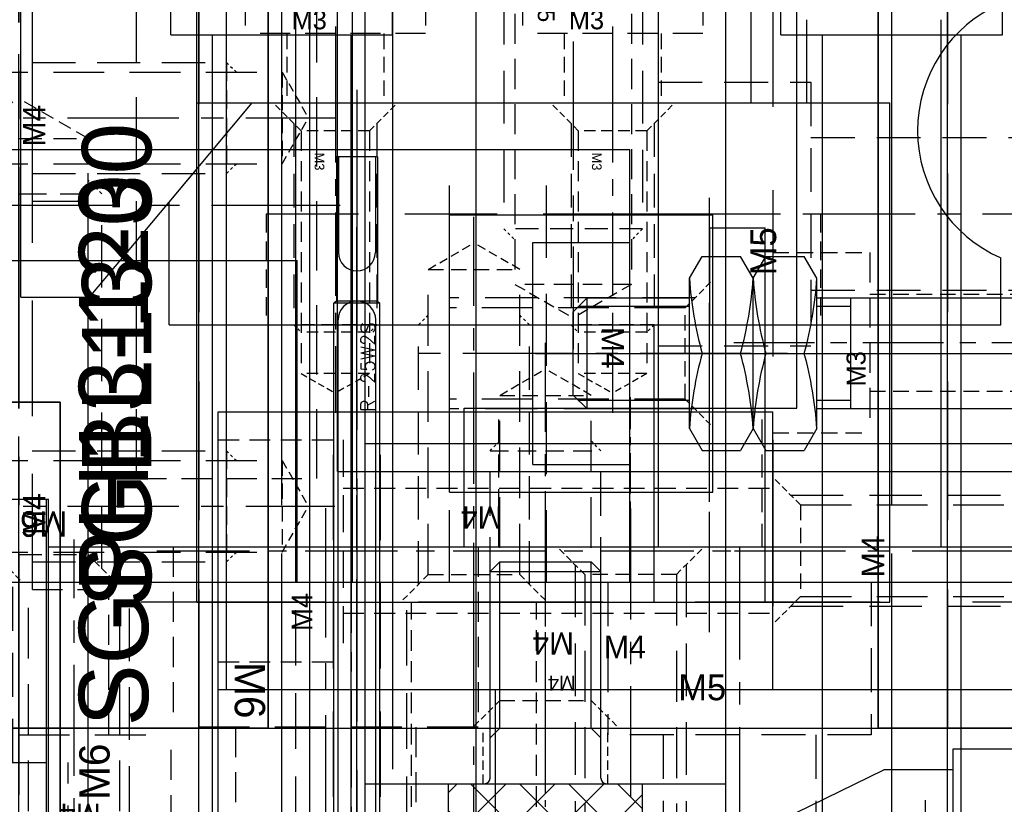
# Model space of a CAD drawing. Header units: millimetres. Extents: x -1657 to 8845, y -11980 to 3013.
# Tile 91 of 256: x 1595 to 1630, y -929 to -900. Entities that reach past the tile are written whole.
import ezdxf

# ---------------------------------------------------------------- set-up
doc = ezdxf.new("R2010")
doc.units = ezdxf.units.MM
doc.linetypes.add('CENTER', pattern=[2, 1.25, -0.25, 0.25, -0.25])
doc.linetypes.add('DASHED', pattern=[0.75, 0.5, -0.25])
doc.layers.add('FMT', color=7, linetype='Continuous', lineweight=35)
for name, color, linetype in [('STD', 7, 'Continuous'), ('压着气缸', 252, 'Continuous'), ('图层100', 243, 'Continuous'), ('图层111', 232, 'Continuous'), ('图层112', 172, 'Continuous'), ('图层113', 11, 'Continuous'), ('图层114', 30, 'Continuous'), ('图层116', 116, 'Continuous'), ('图层137', 101, 'Continuous'), ('图层156', 55, 'Continuous'), ('图层16', 81, 'Continuous'), ('图层161', 135, 'Continuous'), ('图层162', 17, 'Continuous'), ('图层166', 212, 'Continuous'), ('图层177', 185, 'Continuous'), ('图层19', 51, 'Continuous'), ('图层26', 193, 'Continuous'), ('图层27', 216, 'Continuous'), ('图层28', 121, 'Continuous'), ('图层29', 13, 'Continuous'), ('图层32', 127, 'Continuous'), ('图层60', 143, 'Continuous'), ('图层68', 242, 'Continuous'), ('图层71', 162, 'Continuous'), ('图层75', 210, 'Continuous'), ('图层78', 120, 'Continuous'), ('图层79', 241, 'Continuous'), ('图层80', 21, 'Continuous'), ('图层81', 210, 'Continuous'), ('探针', 90, 'Continuous'), ('探针套', 2, 'Continuous'), ('推料气缸', 251, 'Continuous'), ('旋转气缸', 252, 'Continuous'), ('端子流道', 183, 'Continuous')]:
    doc.layers.add(name, color=color, linetype=linetype)
doc.styles.add('AE', font='SIMPLEX', dxfattribs={"oblique": 30, "height": 3, "bigfont": 'AE'})
doc.styles.add('标注', font='romant.shx')

# ---------------------------------------------------------------- blocks, each defined once
blk = doc.blocks.new('10D5C')
at = {"layer": '图层16', "color": 4, "linetype": 'DASHED', "ltscale": 3.166667}
for p, q in [((-5.5, 7.5), (0, 7.5)), ((0, 7.5), (0, -2)), ((0, 5.5), (12.5, 5.5)), ((0, 0), (12.5, 0)), ((-5.5, -2), (0, -2))]:
    blk.add_line(p, q, dxfattribs=at)
at = {"layer": '图层16', "color": 1, "linetype": 'CENTER', "ltscale": 3.238837}
blk.add_line((-6.762, 2.75), (14.107, 2.75), dxfattribs=at)
at = {"layer": '图层16', "ltscale": 3}
blk.add_text('M5', height=0.93, rotation=90, dxfattribs=at).set_placement((-1.25, 0.539))
blk = doc.blocks.new('11386')
at = {"layer": '图层29', "color": 1, "linetype": 'CENTER', "ltscale": 2.329099}
blk.add_line((-3.25, 4.911), (-3.25, -4.116), dxfattribs=at)
at = {"layer": '图层29', "color": 4, "linetype": 'DASHED', "ltscale": 1.166667}
for p, q in [((-6.5, 3.5), (-6.5, 0)), ((0, 3.5), (0, 0))]:
    blk.add_line(p, q, dxfattribs=at)
at = {"layer": '图层29', "color": 4, "linetype": 'DASHED', "ltscale": 2.166667}
blk.add_line((0, 0), (-6.5, 0), dxfattribs=at)
at = {"layer": '图层29', "color": 4, "linetype": 'DASHED', "ltscale": 1.125}
for p, q in [((-5, 0), (-5, -2.5)), ((-1.5, 0), (-1.5, -2.5))]:
    blk.add_line(p, q, dxfattribs=at)
at = {"layer": '图层29', "linetype": 'DASHED', "ltscale": 3}
blk.add_text('M3', height=0.6863, dxfattribs=at).set_placement((-4.832, 0.154))
blk = doc.blocks.new('1138E')
at = {"layer": '图层29', "color": 1, "linetype": 'CENTER', "ltscale": 2.329099}
blk.add_line((-3.25, 4.911), (-3.25, -4.116), dxfattribs=at)
at = {"layer": '图层29', "color": 4, "linetype": 'DASHED', "ltscale": 1.166667}
for p, q in [((-6.5, 3.5), (-6.5, 0)), ((0, 3.5), (0, 0))]:
    blk.add_line(p, q, dxfattribs=at)
at = {"layer": '图层29', "color": 4, "linetype": 'DASHED', "ltscale": 2.166667}
blk.add_line((0, 0), (-6.5, 0), dxfattribs=at)
at = {"layer": '图层29', "color": 4, "linetype": 'DASHED', "ltscale": 1.125}
for p, q in [((-5, 0), (-5, -2.5)), ((-1.5, 0), (-1.5, -2.5))]:
    blk.add_line(p, q, dxfattribs=at)
at = {"layer": '图层29', "linetype": 'DASHED', "ltscale": 3}
blk.add_text('M3', height=0.6863, dxfattribs=at).set_placement((-4.832, 0.154))
blk = doc.blocks.new('3F')
at = {"color": 4, "linetype": 'DASHED', "ltscale": 0.471405}
for p, q in [((1, 1.237), (0, 2.237)), ((1, -1.237), (0, -2.237))]:
    blk.add_line(p, q, dxfattribs=at)
at = {"color": 4, "linetype": 'DASHED', "ltscale": 2.420833}
for p, q in [((0.738, 1.5), (8, 1.5)), ((0.738, -1.5), (8, -1.5))]:
    blk.add_line(p, q, dxfattribs=at)
at = {"color": 4, "linetype": 'DASHED', "ltscale": 0.123744}
for p, q in [((8, 1.5), (8.262, 1.237)), ((8, -1.5), (8.262, -1.237))]:
    blk.add_line(p, q, dxfattribs=at)
at = {"color": 4, "linetype": 'DASHED'}
blk.add_line((8, 1.5), (8, -1.5), dxfattribs=at)
at = {"color": 4, "linetype": 'DASHED', "ltscale": 1.458333}
for p, q in [((1, 1.237), (9.75, 1.237)), ((1, -1.237), (9.75, -1.237))]:
    blk.add_line(p, q, dxfattribs=at)
at = {"color": 4, "linetype": 'DASHED', "ltscale": 0.825}
for p, q in [((1, 1.237), (1, -1.237)), ((8.262, 1.237), (8.262, -1.237)), ((9.75, 1.237), (9.75, -1.237))]:
    blk.add_line(p, q, dxfattribs=at)
at = {"color": 4, "linetype": 'DASHED', "ltscale": 0.476314}
for p in [(9.75, 1.237), (9.75, -1.237)]:
    blk.add_line(p, (10.464, 0), dxfattribs=at)
at = {"color": 1, "linetype": 'CENTER', "ltscale": 2.408031}
blk.add_line((-0.867, 0), (11.173, 0), dxfattribs=at)
at = {"linetype": 'DASHED'}
blk.add_text('M3', height=0.3465, dxfattribs=at).set_placement((1.789, -0.745))
blk = doc.blocks.new('4F')
at = {"color": 4, "linetype": 'DASHED', "ltscale": 0.471405}
for p, q in [((1, 1.65), (0, 2.65)), ((1, -1.65), (0, -2.65))]:
    blk.add_line(p, q, dxfattribs=at)
at = {"color": 4, "linetype": 'DASHED', "ltscale": 3.116667}
for p, q in [((0.65, 2), (10, 2)), ((0.65, -2), (10, -2))]:
    blk.add_line(p, q, dxfattribs=at)
at = {"color": 4, "linetype": 'DASHED', "ltscale": 0.164992}
for p, q in [((10, 2), (10.35, 1.65)), ((10, -2), (10.35, -1.65))]:
    blk.add_line(p, q, dxfattribs=at)
at = {"color": 4, "linetype": 'DASHED', "ltscale": 1.333333}
blk.add_line((10, 2), (10, -2), dxfattribs=at)
at = {"color": 4, "linetype": 'DASHED', "ltscale": 1.1}
for p, q in [((1, 1.65), (1, -1.65)), ((12, 1.65), (12, -1.65))]:
    blk.add_line(p, q, dxfattribs=at)
at = {"color": 4, "linetype": 'DASHED', "ltscale": 3.666667}
for p, q in [((1, 1.65), (12, 1.65)), ((1, -1.65), (12, -1.65))]:
    blk.add_line(p, q, dxfattribs=at)
at = {"color": 4, "linetype": 'DASHED', "ltscale": 0.635085}
for p in [(12, 1.65), (12, -1.65)]:
    blk.add_line(p, (12.953, 0), dxfattribs=at)
at = {"color": 1, "linetype": 'CENTER', "ltscale": 3.210708}
blk.add_line((-2.156, 0), (13.898, 0), dxfattribs=at)
blk.add_text('M4', height=0.8081, rotation=90).set_placement((3.463, -1.03))
blk = doc.blocks.new('11486')
at = {"layer": '图层19', "color": 1, "linetype": 'CENTER', "ltscale": 2.671598}
blk.add_line((4, -6.715), (4, 10.643), dxfattribs=at)
at = {"layer": '图层19', "color": 4, "linetype": 'DASHED', "ltscale": 1.5}
for p, q in [((1.75, 0), (1.75, 8.5)), ((6.25, 0), (6.25, 8.5)), ((0, -4.5), (0, 0)), ((8, -4.5), (8, 0))]:
    blk.add_line(p, q, dxfattribs=at)
at = {"layer": '图层19', "color": 4, "linetype": 'DASHED', "ltscale": 2.666667}
blk.add_line((0, 0), (8, 0), dxfattribs=at)
at = {"layer": '图层19'}
blk.add_text('M4', height=0.743, rotation=180, dxfattribs=at).set_placement((6.897, -1.108))
blk = doc.blocks.new('15745')
at = {"layer": '图层19', "color": 1, "linetype": 'CENTER', "ltscale": 3.728372}
blk.add_line((3.25, 7.894), (3.25, -10.61), dxfattribs=at)
at = {"layer": '图层19', "color": 4, "linetype": 'DASHED', "ltscale": 2.166667}
for p, q in [((-2.25, 6.5), (-2.25, 0)), ((8.75, 6.5), (8.75, 0)), ((0, 0), (0, -8.5)), ((6.5, 0), (6.5, -8.5))]:
    blk.add_line(p, q, dxfattribs=at)
at = {"layer": '图层19', "color": 4, "linetype": 'DASHED', "ltscale": 3.666667}
blk.add_line((8.75, 0), (-2.25, 0), dxfattribs=at)
at = {"layer": '图层19', "ltscale": 4}
blk.add_text('M6', height=1.0943, rotation=270, dxfattribs=at).set_placement((-0.029, 2.345))
blk = doc.blocks.new('6F')
at = {"color": 4, "linetype": 'DASHED', "ltscale": 0.471405}
for p, q in [((1, 2.5), (0, 3.5)), ((1, -2.5), (0, -3.5))]:
    blk.add_line(p, q, dxfattribs=at)
at = {"color": 4, "linetype": 'DASHED', "ltscale": 4.5}
for p, q in [((0.5, 3), (14, 3)), ((0.5, -3), (14, -3))]:
    blk.add_line(p, q, dxfattribs=at)
at = {"color": 4, "linetype": 'DASHED', "ltscale": 0.235702}
for p, q in [((14, 3), (14.5, 2.5)), ((14, -3), (14.5, -2.5))]:
    blk.add_line(p, q, dxfattribs=at)
at = {"color": 4, "linetype": 'DASHED', "ltscale": 2}
blk.add_line((14, 3), (14, -3), dxfattribs=at)
at = {"color": 4, "linetype": 'DASHED', "ltscale": 1.666667}
for p, q in [((1, 2.5), (1, -2.5)), ((16, 2.5), (16, -2.5))]:
    blk.add_line(p, q, dxfattribs=at)
at = {"color": 4, "linetype": 'DASHED', "ltscale": 5}
for p, q in [((1, 2.5), (16, 2.5)), ((1, -2.5), (16, -2.5))]:
    blk.add_line(p, q, dxfattribs=at)
at = {"color": 4, "linetype": 'DASHED', "ltscale": 0.96225}
for p in [(16, 2.5), (16, -2.5)]:
    blk.add_line(p, (17.443, 0), dxfattribs=at)
at = {"color": 1, "linetype": 'CENTER', "ltscale": 4.23765}
blk.add_line((-2.156, 0), (19.033, 0), dxfattribs=at)
blk.add_text('M6', height=0.9239, rotation=90).set_placement((2.565, -1.765))
blk = doc.blocks.new('15D16')
at = {"layer": '图层71', "color": 1, "linetype": 'CENTER', "ltscale": 3.728372}
blk.add_line((-3.25, -7.894), (-3.25, 7.61), dxfattribs=at)
at = {"layer": '图层71', "color": 4, "linetype": 'DASHED', "ltscale": 2.166667}
for p, q in [((-6.5, 0), (-6.5, 5.5)), ((0, 0), (0, 5.5)), ((-8.75, -6.5), (-8.75, 0)), ((2.25, -6.5), (2.25, 0))]:
    blk.add_line(p, q, dxfattribs=at)
at = {"layer": '图层71', "color": 4, "linetype": 'DASHED', "ltscale": 3.666667}
blk.add_line((-8.75, 0), (2.25, 0), dxfattribs=at)
at = {"layer": '图层71', "ltscale": 4}
blk.add_text('M6', height=1.0943, rotation=90, dxfattribs=at).set_placement((0.029, -2.345))
blk = doc.blocks.new('5F')
at = {"color": 4, "linetype": 'DASHED', "ltscale": 0.471405}
for p, q in [((1, 2.1), (0, 3.1)), ((1, -2.1), (0, -3.1))]:
    blk.add_line(p, q, dxfattribs=at)
at = {"color": 4, "linetype": 'DASHED', "ltscale": 3.8}
for p, q in [((0.6, 2.5), (12, 2.5)), ((0.6, -2.5), (12, -2.5))]:
    blk.add_line(p, q, dxfattribs=at)
at = {"color": 4, "linetype": 'DASHED', "ltscale": 0.188562}
for p, q in [((12, 2.5), (12.4, 2.1)), ((12, -2.5), (12.4, -2.1))]:
    blk.add_line(p, q, dxfattribs=at)
at = {"color": 4, "linetype": 'DASHED', "ltscale": 1.666667}
blk.add_line((12, 2.5), (12, -2.5), dxfattribs=at)
at = {"color": 4, "linetype": 'DASHED', "ltscale": 1.4}
for p, q in [((1, 2.1), (1, -2.1)), ((14, 2.1), (14, -2.1))]:
    blk.add_line(p, q, dxfattribs=at)
at = {"color": 4, "linetype": 'DASHED', "ltscale": 2.166667}
for p, q in [((1, 2.1), (14, 2.1)), ((1, -2.1), (14, -2.1))]:
    blk.add_line(p, q, dxfattribs=at)
at = {"color": 4, "linetype": 'DASHED', "ltscale": 0.80829}
for p in [(14, 2.1), (14, -2.1)]:
    blk.add_line(p, (15.212, 0), dxfattribs=at)
at = {"color": 1, "linetype": 'CENTER', "ltscale": 3.699214}
blk.add_line((-2.156, 0), (16.34, 0), dxfattribs=at)
blk.add_text('M5', height=0.6063).set_placement((3.422, -1.275))
blk = doc.blocks.new('16CEA')
at = {"layer": '图层71', "color": 1, "linetype": 'CENTER', "ltscale": 3.238837}
blk.add_line((-2.75, -6.762), (-2.75, 8.107), dxfattribs=at)
at = {"layer": '图层71', "color": 4, "linetype": 'DASHED', "ltscale": 3.166667}
for p, q in [((-5.5, 0), (-5.5, 6.5)), ((0, 0), (0, 6.5)), ((-7.5, -5.5), (-7.5, 0)), ((-7.5, 0), (2, 0)), ((2, -5.5), (2, 0))]:
    blk.add_line(p, q, dxfattribs=at)
at = {"layer": '图层71', "ltscale": 3}
blk.add_text('M5', height=0.93, rotation=180, dxfattribs=at).set_placement((-0.539, -1.25))
blk = doc.blocks.new('18D70')
at = {"layer": '压着气缸'}
for p, q in [((-65.808, 10.959), (-65.351, 11.75)), ((-65.351, 11.75), (-63.965, 11.75)), ((-63.508, 10.959), (-63.965, 11.75)), ((-63.508, 10.959), (-63.051, 11.75)), ((-63.051, 11.75), (-61.665, 11.75)), ((-61.208, 10.959), (-61.665, 11.75)), ((-65.808, 5.541), (-65.808, 10.959)), ((-63.508, 5.541), (-63.508, 10.959)), ((-61.208, 5.541), (-61.208, 10.959)), ((-70, 9.75), (-69.5, 10.25)), ((-69.8, 9.95), (-65.808, 9.95)), ((-69.5, 10.25), (-65.808, 10.25)), ((-69.5, 6.25), (-69.5, 10.25)), ((-61.208, 10.25), (-46, 10.25)), ((-61.208, 9.95), (-60, 9.95)), ((-60, 10.25), (-60, 6.25)), ((-70, 6.75), (-70, 9.75)), ((-65.351, 8.25), (-64.565, 8.25)), ((-62.265, 8.25), (-63.051, 8.25)), ((-70, 6.75), (-69.5, 6.25)), ((-65.808, 6.55), (-69.8, 6.55)), ((-60, 6.55), (-61.208, 6.55)), ((-65.808, 6.25), (-69.5, 6.25)), ((-46, 6.25), (-61.208, 6.25)), ((-65.808, 5.541), (-65.351, 4.75)), ((-63.508, 5.541), (-63.965, 4.75)), ((-63.508, 5.541), (-63.051, 4.75)), ((-61.208, 5.541), (-61.665, 4.75)), ((-65.351, 4.75), (-63.965, 4.75)), ((-63.051, 4.75), (-61.665, 4.75))]:
    blk.add_line(p, q, dxfattribs=at)
at = {"layer": '压着气缸', "ltscale": 6}
blk.add_line((-71.36, 8.25), (1.344, 8.25), dxfattribs=at)
at = {"layer": '压着气缸'}
for centre, start, end in [((-51.94, 11.905), 183.9056, 195.2462), ((-77.376, 11.905), 344.7538, 356.0944), ((-49.64, 11.905), 183.9056, 195.2462), ((-75.076, 11.905), 344.7538, 356.0944), ((-51.94, 4.595), 164.7538, 176.0944), ((-77.376, 4.595), 3.9056, 15.2462), ((-49.64, 4.595), 164.7538, 176.0944), ((-75.076, 4.595), 3.9056, 15.2462)]:
    blk.add_arc(centre, 13.9, start, end, dxfattribs=at)
blk = doc.blocks.new('18E61')
at = {"layer": '图层79', "color": 4, "linetype": 'DASHED', "ltscale": 0.471405}
for p, q in [((0, 3.3), (1, 4.3)), ((0, 0), (1, -1))]:
    blk.add_line(p, q, dxfattribs=at)
at = {"layer": '图层79', "color": 4, "linetype": 'DASHED', "ltscale": 3.783333}
for p, q in [((0.35, 3.65), (-8.5, 3.65)), ((0.35, -0.35), (-8.5, -0.35))]:
    blk.add_line(p, q, dxfattribs=at)
at = {"layer": '图层79', "color": 4, "linetype": 'DASHED', "ltscale": 3.666667}
for p, q in [((0, 3.3), (-8.5, 3.3)), ((0, 0), (-8.5, 0))]:
    blk.add_line(p, q, dxfattribs=at)
at = {"layer": '图层79', "color": 4, "linetype": 'DASHED', "ltscale": 1.1}
blk.add_line((0, 0), (0, 3.3), dxfattribs=at)
at = {"layer": '图层79', "color": 1, "linetype": 'CENTER', "ltscale": 3.2}
blk.add_line((2.376, 1.65), (-10.049, 1.65), dxfattribs=at)
at = {"layer": '图层79'}
blk.add_text('M4', height=0.8143, rotation=270, dxfattribs=at).set_placement((-3.017, 2.614))
blk = doc.blocks.new('19019')
at = {"layer": '图层71', "color": 1, "linetype": 'CENTER', "ltscale": 3.238837}
blk.add_line((2.75, 6.762), (2.75, -6.107), dxfattribs=at)
at = {"layer": '图层71', "color": 4, "linetype": 'DASHED', "ltscale": 3.166667}
for p, q in [((-2, 5.5), (-2, 0)), ((7.5, 5.5), (7.5, 0)), ((7.5, 0), (-2, 0)), ((0, 0), (0, -4.5)), ((5.5, 0), (5.5, -4.5))]:
    blk.add_line(p, q, dxfattribs=at)
at = {"layer": '图层71', "ltscale": 3}
blk.add_text('M5', height=0.93, dxfattribs=at).set_placement((0.539, 1.25))
blk = doc.blocks.new('1B276')
at = {"layer": '旋转气缸', "ltscale": 1.375}
for q in [(36.7, 29.5), (-44.3, -26.5)]:
    blk.add_line((36.7, -26.5), q, dxfattribs=at)
blk = doc.blocks.new('B7B9')
at = {"layer": 'STD', "ltscale": 4.5}
for p, q in [((1.5, 0), (1.5, 113.5)), ((14.5, 0), (14.5, 113.5))]:
    blk.add_line(p, q, dxfattribs=at)
at = {"layer": 'STD', "ltscale": 4, "insert": (10.169, 40.069), "char_height": 2.5, "width": 63.39376, "attachment_point": 1, "rotation": 90}
blk.add_mtext('SGPH13-120', dxfattribs=at)
blk = doc.blocks.new('B75D')
at = {"layer": 'FMT', "color": 1, "linetype": 'CENTER', "ltscale": 6.96}
blk.add_line((-6.5, -2.4), (-6.5, 32.4), dxfattribs=at)
at = {"layer": 'FMT', "ltscale": 4.5}
for p, q in [((-15.5, 30), (2.5, 30)), ((-15.5, 0), (-15.5, 30)), ((2.5, 0), (2.5, 30)), ((-15.5, 0), (2.5, 0))]:
    blk.add_line(p, q, dxfattribs=at)
at = {"layer": 'FMT', "color": 4, "linetype": 'DASHED', "ltscale": 10}
for p, q in [((-13, 0), (-13, 30)), ((0, 0), (0, 30))]:
    blk.add_line(p, q, dxfattribs=at)
at = {"layer": 'FMT', "ltscale": 4.5, "insert": (-4.217, 4.351), "char_height": 2.5, "width": 25.13333, "attachment_point": 1, "rotation": 90}
blk.add_mtext('SGBL13-30', dxfattribs=at)
blk = doc.blocks.new('4K1')
for p, q in [((-3.7, 3.5), (-4, 3.327)), ((-4, 3.327), (-4, -3.327)), ((-3.7, 3.5), (-3.7, -3.5)), ((-3.7, 3.5), (0, 3.5)), ((0, 3.5), (0, -3.5)), ((0.2, 2), (7.65, 2)), ((7.65, 2), (8, 1.65)), ((7.65, 2), (7.65, -2)), ((8, 1.65), (8, -1.65)), ((8, -1.65), (7.65, -2)), ((0.2, -2), (7.65, -2)), ((-3.7, -3.5), (-4, -3.327)), ((-3.7, -3.5), (0, -3.5))]:
    blk.add_line(p, q)
at = {"color": 0}
for p, q in [((-3.7, 0.771), (-0.971, 3.5)), ((-3.7, 2.539), (-2.739, 3.5)), ((0, -0.347), (-3.7, 3.353)), ((0, 1.421), (-2.079, 3.5)), ((0, 3.189), (-0.311, 3.5)), ((-3.7, -0.997), (0, 2.703)), ((0, -2.115), (-3.7, 1.585)), ((-3.7, -2.764), (0, 0.936)), ((-0.382, -3.5), (-3.7, -0.182)), ((-2.668, -3.5), (0, -0.832)), ((-2.15, -3.5), (-3.7, -1.95)), ((-0.9, -3.5), (0, -2.6))]:
    blk.add_line(p, q, dxfattribs=at)
at = {"color": 2, "linetype": 'Continuous'}
for p, q in [((2, 1.65), (1.65, 2)), ((2, 1.65), (2, -1.65)), ((2, 1.65), (8, 1.65)), ((2, -1.65), (1.65, -2)), ((2, -1.65), (8, -1.65))]:
    blk.add_line(p, q, dxfattribs=at)
at = {"color": 1, "linetype": 'CENTER'}
blk.add_line((-6.337, 0), (10.549, 0), dxfattribs=at)
for centre, start, end in [((0.2, 2.2), 180, 270), ((0.2, -2.2), 90, 180)]:
    blk.add_arc(centre, 0.2, start, end)
blk.add_text('M4', height=0.5374, rotation=90).set_placement((3.898, -1.086))
blk = doc.blocks.new('1EEA7')
at = {"layer": '图层116', "color": 1, "linetype": 'CENTER', "ltscale": 14.152}
blk.add_line((1.25, -8.314), (1.25, 66.446), dxfattribs=at)
at = {"layer": '图层116', "ltscale": 2}
for p, q in [((-2.75, 56.566), (-2.75, 61.566)), ((5.25, 56.566), (5.25, 61.566)), ((-2.75, 56.566), (5.25, 56.566)), ((-1.25, 27.731), (-1.25, 56.566)), ((3.75, 27.731), (3.75, 56.566))]:
    blk.add_line(p, q, dxfattribs=at)
blk = doc.blocks.new('21715')
at = {"layer": '推料气缸'}
for p, q in [((8.787, 0.825), (8.787, -25.825)), ((-1.658, -0.833), (-1.255, 0)), ((-1.255, 0), (-0.286, 0)), ((0, 0), (17.575, 0)), ((18.83, 0), (17.86, 0)), ((19.232, -0.833), (18.83, 0)), ((-12.213, -22.5), (-1.801, -1.131)), ((19.376, -1.131), (29.787, -22.5)), ((-0.329, -11), (17.714, -11)), ((-12.213, -25), (-12.213, -22.5)), ((29.787, -25), (29.787, -22.5)), ((-12.213, -25), (29.787, -25))]:
    blk.add_line(p, q, dxfattribs=at)
at = {"layer": '推料气缸', "color": 1, "linetype": 'CENTER', "ltscale": 1.218934}
blk.add_line((25.287, -26.351), (25.287, -20.256), dxfattribs=at)
at = {"layer": '推料气缸', "color": 1, "linetype": 'CENTER', "ltscale": 1.087562}
blk.add_line((-7.713, -26.412), (-7.713, -20.974), dxfattribs=at)
at = {"layer": '推料气缸', "color": 4, "linetype": 'DASHED', "ltscale": 14}
blk.add_line((-12.213, -22.5), (29.787, -22.5), dxfattribs=at)
at = {"layer": '推料气缸', "color": 4, "linetype": 'DASHED', "ltscale": 0.833333}
for p, q in [((-10.463, -25), (-10.463, -22.5)), ((-4.963, -22.5), (-4.963, -25)), ((22.537, -22.5), (22.537, -25)), ((28.037, -25), (28.037, -22.5))]:
    blk.add_line(p, q, dxfattribs=at)
at = {"layer": '推料气缸'}
blk.add_circle((8.787, -11), 5.15, dxfattribs=at)
for centre, start, end in [((0, -2), 90, 154.2337), ((17.575, -2), 25.7663, 90)]:
    blk.add_arc(centre, 2, start, end, dxfattribs=at)
at = {"layer": '推料气缸', "insert": (-4.631, -18.266), "char_height": 2, "width": 29.3, "attachment_point": 1, "style": '标注'}
blk.add_mtext('PB12X75-S-U-LB', dxfattribs=at)
blk = doc.blocks.new('2325B')
at = {"layer": '图层156', "color": 1, "linetype": 'CENTER', "ltscale": 2.329099}
blk.add_line((-3.25, 4.911), (-3.25, -8.116), dxfattribs=at)
at = {"layer": '图层156', "color": 4, "linetype": 'DASHED', "ltscale": 1.166667}
for p, q in [((-6.5, 3.5), (-6.5, 0)), ((0, 3.5), (0, 0))]:
    blk.add_line(p, q, dxfattribs=at)
at = {"layer": '图层156', "color": 4, "linetype": 'DASHED', "ltscale": 2.166667}
blk.add_line((0, 0), (-6.5, 0), dxfattribs=at)
at = {"layer": '图层156', "color": 4, "linetype": 'DASHED', "ltscale": 1.125}
for p, q in [((-5, 0), (-5, -6.5)), ((-1.5, 0), (-1.5, -6.5))]:
    blk.add_line(p, q, dxfattribs=at)
at = {"layer": '图层156', "linetype": 'DASHED', "ltscale": 3}
blk.add_text('M3', height=0.6863, dxfattribs=at).set_placement((-4.832, 0.154))
blk = doc.blocks.new('23AC4')
at = {"layer": '图层162', "color": 4, "linetype": 'DASHED', "ltscale": 1.166667}
for p, q in [((-3.5, 0), (0, 0)), ((-3.5, -6.5), (0, -6.5))]:
    blk.add_line(p, q, dxfattribs=at)
at = {"layer": '图层162', "color": 4, "linetype": 'DASHED', "ltscale": 2.166667}
blk.add_line((0, 0), (0, -6.5), dxfattribs=at)
at = {"layer": '图层162', "color": 4, "linetype": 'DASHED', "ltscale": 1.125}
for p, q in [((0, -1.5), (11.5, -1.5)), ((0, -5), (11.5, -5))]:
    blk.add_line(p, q, dxfattribs=at)
at = {"layer": '图层162', "color": 1, "linetype": 'CENTER', "ltscale": 2.329099}
blk.add_line((-4.911, -3.25), (13.116, -3.25), dxfattribs=at)
at = {"layer": '图层162', "linetype": 'DASHED', "ltscale": 3}
blk.add_text('M3', height=0.6863, rotation=90, dxfattribs=at).set_placement((-0.154, -4.832))
blk = doc.blocks.new('23EFE')
at = {"layer": '图层166', "color": 4, "linetype": 'DASHED', "ltscale": 1.5}
for p, q in [((2.215, 4), (6.715, 4)), ((6.715, 2.25), (22.215, 2.25)), ((6.715, -2.25), (22.215, -2.25)), ((2.215, -4), (6.715, -4))]:
    blk.add_line(p, q, dxfattribs=at)
at = {"layer": '图层166', "color": 4, "linetype": 'DASHED', "ltscale": 2.666667}
blk.add_line((6.715, 4), (6.715, -4), dxfattribs=at)
at = {"layer": '图层166', "color": 1, "linetype": 'CENTER', "ltscale": 2.671598}
blk.add_line((0, 0), (24.358, 0), dxfattribs=at)
at = {"layer": '图层166'}
blk.add_text('M4', height=0.743, rotation=90, dxfattribs=at).set_placement((5.607, -2.897))
blk = doc.blocks.new('23EAB')
at = {"layer": '探针套'}
for p, q in [((-32.616, 0.83), (-30.356, 0.83)), ((-32.616, 0.83), (-32.616, -0.83)), ((-30.356, -0.83), (-30.356, 0.83)), ((-30.116, 0.83), (-27.834, 0.83)), ((-30.116, -0.83), (-30.116, 0.83)), ((-27.834, -0.83), (-27.834, 0.83)), ((-27.616, -0.83), (-27.616, 0.83)), ((-27.616, 0.83), (-7.698, 0.83)), ((-7.698, -0.83), (-7.698, 0.83)), ((-7.616, 0.74), (-7.698, 0.83)), ((-2.416, 0.74), (-7.616, 0.74)), ((-7.616, -0.74), (-7.616, 0.74)), ((-2.416, -0.74), (-2.416, 0.74)), ((-2.416, 0.665), (-5.866, 0.665)), ((-2.416, -0.665), (-5.866, -0.665)), ((-32.616, -0.83), (-30.356, -0.83)), ((-30.116, -0.83), (-27.834, -0.83)), ((-27.616, -0.83), (-7.698, -0.83)), ((-7.616, -0.74), (-7.698, -0.83)), ((-2.416, -0.74), (-7.616, -0.74))]:
    blk.add_line(p, q, dxfattribs=at)
at = {"layer": '探针套', "color": 1, "linetype": 'CENTER', "ltscale": 7.0064}
blk.add_line((0, 0), (-35.032, 0), dxfattribs=at)
at = {"layer": '探针套'}
for centre, radius, start, end in [((-30.236, 0.83), 0.12, 0, 180), ((-27.725, 0.78), 0.12, 24.6243, 155.3757), ((-5.866, 0), 0.665, 90, 270), ((-30.236, -0.83), 0.12, 180, 0), ((-27.725, -0.78), 0.12, 204.6243, 335.3757)]:
    blk.add_arc(centre, radius, start, end, dxfattribs=at)
at = {"layer": '探针套', "style": 'AE'}
blk.add_text('R-25W2S', height=0.5, dxfattribs=at).set_placement((-11.609, -0.643))
blk = doc.blocks.new('23E51')
at = {"layer": '探针'}
for p, q in [((2.664, 0.5), (3.097, 0.75)), ((3.097, 0.75), (4.664, 0.75)), ((4.664, 0.75), (4.664, -0.75)), ((2.664, 0.5), (3.097, 0.25)), ((4.664, 0.51), (10.964, 0.51)), ((10.964, 0.682), (10.964, -0.678)), ((10.964, 0.682), (16.064, 0.682)), ((16.064, 0.682), (16.064, -0.678)), ((16.064, 0.54), (16.164, 0.54)), ((16.164, 0.682), (35.284, 0.682)), ((16.164, 0.682), (16.164, -0.678)), ((2.664, 0), (3.097, 0.25)), ((2.664, 0), (3.097, -0.25)), ((2.664, -0.5), (3.097, -0.25)), ((2.664, -0.5), (3.097, -0.75)), ((4.664, -0.51), (10.964, -0.51)), ((10.964, -0.678), (16.064, -0.678)), ((16.064, -0.54), (16.164, -0.54)), ((16.164, -0.678), (35.284, -0.678)), ((3.097, -0.75), (4.664, -0.75))]:
    blk.add_line(p, q, dxfattribs=at)
at = {"layer": '探针', "color": 1, "linetype": 'CENTER', "ltscale": 7.7256}
blk.add_line((0, 0), (38.628, 0), dxfattribs=at)
at = {"layer": '探针'}
for centre, radius, start, end in [((2.358, 0), 1.053, 314.5668, 45.4332), ((35.284, 0.002), 0.68, 270, 90)]:
    blk.add_arc(centre, radius, start, end, dxfattribs=at)
at = {"layer": '探针', "style": 'AE'}
blk.add_text('P-25H', height=0.5, dxfattribs=at).set_placement((11.67, -0.559))
blk = doc.blocks.new('23F0E')
at = {"layer": '探针', "ltscale": 3, "rotation": 90}
blk.add_blockref('23E51', (-686.69, -26.964), dxfattribs=at)
at = {"layer": '探针套', "ltscale": 3, "rotation": 90}
blk.add_blockref('23EAB', (-686.69, 16.616), dxfattribs=at)
blk = doc.blocks.new('23F3F')
at = {"layer": '图层162', "color": 4, "linetype": 'DASHED', "ltscale": 0.471405}
for p, q in [((0.35, -0.35), (-0.65, 0.65)), ((0.35, -3.65), (-0.65, -4.65))]:
    blk.add_line(p, q, dxfattribs=at)
at = {"layer": '图层162', "color": 4, "linetype": 'DASHED', "ltscale": 3.783333}
for p, q in [((0, 0), (14.35, 0)), ((0, -4), (14.35, -4))]:
    blk.add_line(p, q, dxfattribs=at)
at = {"layer": '图层162', "color": 4, "linetype": 'DASHED', "ltscale": 3.666667}
for p, q in [((0.35, -0.35), (14.35, -0.35)), ((0.35, -3.65), (14.35, -3.65))]:
    blk.add_line(p, q, dxfattribs=at)
at = {"layer": '图层162', "color": 4, "linetype": 'DASHED', "ltscale": 1.1}
blk.add_line((0.35, -0.35), (0.35, -3.65), dxfattribs=at)
at = {"layer": '图层162', "color": 1, "linetype": 'CENTER', "ltscale": 3.2}
blk.add_line((-2.026, -2), (15.899, -2), dxfattribs=at)
at = {"layer": '图层162'}
blk.add_text('M4', height=0.8143, rotation=90, dxfattribs=at).set_placement((3.367, -2.964))
blk = doc.blocks.new('28958')
at = {"layer": '端子流道', "ltscale": 5}
for p, q in [((0, 0), (0, 185)), ((-1, -1), (-1, 159)), ((0, 0), (48, 0)), ((-1, -1), (49, -1))]:
    blk.add_line(p, q, dxfattribs=at)
blk = doc.blocks.new('2BC2F')
at = {"layer": '图层71', "color": 1, "linetype": 'CENTER', "ltscale": 3.2}
blk.add_line((1.65, -2.376), (1.65, 12.549), dxfattribs=at)
at = {"layer": '图层71', "color": 4, "linetype": 'DASHED', "ltscale": 3.783333}
for p, q in [((-0.35, -0.35), (-0.35, 11)), ((3.65, -0.35), (3.65, 11))]:
    blk.add_line(p, q, dxfattribs=at)
at = {"layer": '图层71', "color": 4, "linetype": 'DASHED', "ltscale": 3.666667}
for p, q in [((0, 0), (0, 11)), ((3.3, 0), (3.3, 11))]:
    blk.add_line(p, q, dxfattribs=at)
at = {"layer": '图层71', "color": 4, "linetype": 'DASHED', "ltscale": 0.471405}
for p, q in [((0, 0), (-1, -1)), ((3.3, 0), (4.3, -1))]:
    blk.add_line(p, q, dxfattribs=at)
at = {"layer": '图层71', "color": 4, "linetype": 'DASHED', "ltscale": 1.1}
blk.add_line((0, 0), (3.3, 0), dxfattribs=at)
at = {"layer": '图层71'}
blk.add_text('M4', height=0.8143, rotation=180, dxfattribs=at).set_placement((2.614, 3.017))
blk = doc.blocks.new('6BFC2')
at = {"layer": '图层19', "color": 1, "linetype": 'CENTER', "ltscale": 3.2}
blk.add_line((-2, 2.026), (-2, -15.899), dxfattribs=at)
at = {"layer": '图层19', "color": 4, "linetype": 'DASHED', "ltscale": 0.471405}
for p, q in [((-3.65, -0.35), (-4.65, 0.65)), ((-0.35, -0.35), (0.65, 0.65))]:
    blk.add_line(p, q, dxfattribs=at)
at = {"layer": '图层19', "color": 4, "linetype": 'DASHED', "ltscale": 3.783333}
for p, q in [((-4, 0), (-4, -14.35)), ((0, 0), (0, -14.35))]:
    blk.add_line(p, q, dxfattribs=at)
at = {"layer": '图层19', "color": 4, "linetype": 'DASHED', "ltscale": 3.666667}
for p, q in [((-3.65, -0.35), (-3.65, -14.35)), ((-0.35, -0.35), (-0.35, -14.35))]:
    blk.add_line(p, q, dxfattribs=at)
at = {"layer": '图层19', "color": 4, "linetype": 'DASHED', "ltscale": 1.1}
blk.add_line((-0.35, -0.35), (-3.65, -0.35), dxfattribs=at)
at = {"layer": '图层19'}
blk.add_text('M4', height=0.8143, dxfattribs=at).set_placement((-2.964, -3.367))

msp = doc.modelspace()

# ---------------------------------------------------------------- linework, layer by layer
at = {"layer": '图层100', "ltscale": 2}
for p in [(1540.0605, -914.1622), (1596.0605, -1041.6622)]:
    msp.add_line(p, (1596.0605, -914.1622), dxfattribs=at)
at = {"layer": '图层111', "color": 1, "linetype": 'CENTER', "ltscale": 6.96}
for p, q in [((1604.0485, -928.3222), (1604.0485, -893.5222)), ((1626.0485, -928.3222), (1626.0485, -893.5222))]:
    msp.add_line(p, q, dxfattribs=at)
at = {"layer": '图层111', "color": 4, "linetype": 'DASHED', "ltscale": 8.333333}
for p, q in [((1595.0605, -920.9222), (1595.0605, -895.9222)), ((1601.5485, -925.9222), (1601.5485, -900.9222)), ((1606.5485, -925.9222), (1606.5485, -900.9222)), ((1623.5485, -925.9222), (1623.5485, -900.9222)), ((1628.5485, -925.9222), (1628.5485, -900.9222))]:
    msp.add_line(p, q, dxfattribs=at)
at = {"layer": '图层111', "color": 4, "linetype": 'DASHED', "ltscale": 1.666667}
for p, q in [((1600.0485, -900.9222), (1600.0485, -895.9222)), ((1608.0485, -900.9222), (1608.0485, -895.9222)), ((1622.0485, -900.9222), (1622.0485, -895.9222)), ((1630.0485, -900.9222), (1630.0485, -895.9222)), ((1597.0605, -925.9222), (1597.0605, -920.9222))]:
    msp.add_line(p, q, dxfattribs=at)
at = {"layer": '图层111', "color": 4, "linetype": 'DASHED', "ltscale": 10}
for p, q in [((1603.5605, -925.9222), (1603.5605, -895.9222)), ((1607.0605, -925.9222), (1607.0605, -895.9222)), ((1620.0605, -925.9222), (1620.0605, -895.9222)), ((1625.5605, -925.9222), (1625.5605, -895.9222))]:
    msp.add_line(p, q, dxfattribs=at)
at = {"layer": '图层111', "color": 4, "linetype": 'DASHED', "ltscale": 2.666667}
for p, q in [((1600.0485, -900.9222), (1608.0485, -900.9222)), ((1622.0485, -900.9222), (1630.0485, -900.9222))]:
    msp.add_line(p, q, dxfattribs=at)
at = {"layer": '图层111', "color": 4, "linetype": 'DASHED', "ltscale": 2.166667}
msp.add_line((1595.0605, -920.9222), (1597.0605, -920.9222), dxfattribs=at)
at = {"layer": '图层111', "ltscale": 4.5}
msp.add_line((1580.0605, -925.9222), (1649.0605, -925.9222), dxfattribs=at)
at = {"layer": '图层112', "ltscale": 4.5}
for p, q in [((1607.0605, -953.1222), (1607.0605, -895.9222)), ((1620.0605, -947.6222), (1620.0605, -895.9222)), ((1607.0605, -925.9222), (1620.0605, -925.9222))]:
    msp.add_line(p, q, dxfattribs=at)
at = {"layer": '图层113', "color": 1, "linetype": 'CENTER', "ltscale": 4.64}
msp.add_line((1602.0605, -918.5222), (1602.0605, -895.3222), dxfattribs=at)
at = {"layer": '图层113', "ltscale": 4.5}
for p, q in [((1595.0605, -906.9222), (1595.0605, -896.9222)), ((1607.0605, -941.1222), (1607.0605, -896.9222)), ((1595.0605, -906.9222), (1597.0605, -906.9222)), ((1597.0605, -941.1222), (1597.0605, -906.9222))]:
    msp.add_line(p, q, dxfattribs=at)
at = {"layer": '图层113', "color": 4, "linetype": 'DASHED', "ltscale": 5}
for p, q in [((1598.8105, -916.9222), (1598.8105, -896.9222)), ((1605.3105, -916.9222), (1605.3105, -896.9222))]:
    msp.add_line(p, q, dxfattribs=at)
at = {"layer": '图层113', "color": 4, "linetype": 'DASHED', "ltscale": 2.166667}
msp.add_line((1598.8105, -916.9222), (1605.3105, -916.9222), dxfattribs=at)
at = {"layer": '图层114', "color": 1, "linetype": 'CENTER', "ltscale": 0.464}
msp.add_line((1613.5605, -928.0822), (1613.5605, -925.7622), dxfattribs=at)
at = {"layer": '图层114', "ltscale": 1.625}
for p, q in [((1607.0605, -927.9222), (1607.0605, -925.9222)), ((1607.0605, -925.9222), (1620.0605, -925.9222)), ((1620.0605, -927.9222), (1620.0605, -925.9222)), ((1607.0605, -927.9222), (1620.0605, -927.9222))]:
    msp.add_line(p, q, dxfattribs=at)
at = {"layer": '图层114', "color": 4, "linetype": 'DASHED', "ltscale": 0.666667}
for p, q in [((1611.3105, -927.9222), (1611.3105, -925.9222)), ((1615.8105, -927.9222), (1615.8105, -925.9222))]:
    msp.add_line(p, q, dxfattribs=at)
at = {"layer": '图层137', "ltscale": 5}
for p, q in [((1628.2605, -926.6622), (1640.2605, -926.6622)), ((1628.2605, -1041.6622), (1628.2605, -926.6622))]:
    msp.add_line(p, q, dxfattribs=at)
at = {"layer": '图层16', "ltscale": 0.15}
for q in [(1617.6321, -893.7822), (1635.6321, -919.3822)]:
    msp.add_line((1617.6321, -919.3822), q, dxfattribs=at)
at = {"layer": '图层161', "color": 1, "linetype": 'CENTER', "ltscale": 12.76}
msp.add_line((1608.0605, -944.9222), (1608.0605, -881.1222), dxfattribs=at)
at = {"layer": '图层161', "ltscale": 1.5}
for p, q in [((1605.0605, -940.0222), (1605.0605, -888.5222)), ((1611.0605, -940.0222), (1611.0605, -888.5222))]:
    msp.add_line(p, q, dxfattribs=at)
at = {"layer": '图层162', "color": 1, "linetype": 'CENTER', "ltscale": 8.352}
msp.add_line((1608.0605, -927.4022), (1608.0605, -885.6422), dxfattribs=at)
at = {"layer": '图层162', "ltscale": 2.5}
for q in [(1602.0605, -888.5222), (1642.0605, -924.5222)]:
    msp.add_line((1602.0605, -924.5222), q, dxfattribs=at)
at = {"layer": '图层162', "color": 4, "linetype": 'DASHED', "ltscale": 12}
for p, q in [((1605.0605, -924.5222), (1605.0605, -888.5222)), ((1611.0605, -924.5222), (1611.0605, -888.5222)), ((1621.7605, -888.5222), (1621.7605, -924.5222))]:
    msp.add_line(p, q, dxfattribs=at)
at = {"layer": '图层166', "color": 1, "linetype": 'CENTER', "ltscale": 4.292}
msp.add_line((1606.7605, -934.5022), (1606.7605, -913.0422), dxfattribs=at)
at = {"layer": '图层166', "ltscale": 3}
for p, q in [((1601.7605, -914.5222), (1621.7605, -914.5222)), ((1601.7605, -933.0222), (1601.7605, -914.5222)), ((1621.7605, -924.5222), (1621.7605, -914.5222)), ((1601.7605, -924.5222), (1621.7605, -924.5222)), ((1611.7605, -933.0222), (1611.7605, -924.5222))]:
    msp.add_line(p, q, dxfattribs=at)
at = {"layer": '图层166', "color": 4, "linetype": 'DASHED', "ltscale": 6.166667}
for p, q in [((1605.9105, -933.0222), (1605.9105, -914.5222)), ((1607.6105, -933.0222), (1607.6105, -914.5222))]:
    msp.add_line(p, q, dxfattribs=at)
at = {"layer": '图层177', "ltscale": 5}
for p, q in [((1622.6321, -914.3822), (1622.6321, -897.3822)), ((1627.8321, -919.3822), (1627.8321, -900.3822)), ((1610.6321, -919.3822), (1610.6321, -914.3822)), ((1610.6321, -914.3822), (1622.6321, -914.3822)), ((1610.6321, -919.3822), (1627.8321, -919.3822))]:
    msp.add_line(p, q, dxfattribs=at)
at = {"layer": '图层177', "color": 1, "linetype": 'CENTER', "ltscale": 1.16}
msp.add_line((1616.6321, -919.7822), (1616.6321, -913.9822), dxfattribs=at)
at = {"layer": '图层177', "color": 4, "linetype": 'DASHED', "ltscale": 1.666667}
for p, q in [((1611.8821, -919.3822), (1611.8821, -914.3822)), ((1621.3821, -919.3822), (1621.3821, -914.3822))]:
    msp.add_line(p, q, dxfattribs=at)
at = {"layer": '图层19', "ltscale": 6.25}
for p, q in [((1595.6321, -934.3822), (1595.6321, -919.3822)), ((1595.6321, -919.3822), (1635.6321, -919.3822))]:
    msp.add_line(p, q, dxfattribs=at)
at = {"layer": '图层19', "color": 4, "linetype": 'DASHED', "ltscale": 13.333333}
msp.add_line((1635.6321, -921.3822), (1595.6321, -921.3822), dxfattribs=at)
at = {"layer": '图层26', "ltscale": 1.5}
for p, q in [((1622.9821, -903.3822), (1622.9821, -900.3822)), ((1599.9821, -906.9574), (1602.9821, -903.3822)), ((1602.9821, -903.3822), (1622.9821, -903.3822)), ((1599.9821, -911.3822), (1599.9821, -906.9574)), ((1629.9821, -911.3822), (1629.9821, -908.9648)), ((1599.9821, -911.3822), (1629.9821, -911.3822))]:
    msp.add_line(p, q, dxfattribs=at)
at = {"layer": '图层26', "color": 4, "linetype": 'DASHED', "ltscale": 1.333333}
for p, q in [((1603.4821, -907.3822), (1603.4821, -911.3822)), ((1623.4821, -907.3822), (1623.4821, -911.3822))]:
    msp.add_line(p, q, dxfattribs=at)
at = {"layer": '图层26', "color": 4, "linetype": 'DASHED', "ltscale": 6.666667}
msp.add_line((1603.4821, -907.3822), (1623.4821, -907.3822), dxfattribs=at)
at = {"layer": '图层26', "ltscale": 2}
msp.add_arc((1631.9821, -904.3822), 5, 113.57818, 246.42182, dxfattribs=at)
at = {"layer": '图层27', "ltscale": 2.5}
for p, q in [((1600.9821, -921.3822), (1600.9821, -903.3822)), ((1600.9821, -903.3822), (1625.9821, -903.3822)), ((1625.9821, -921.3822), (1625.9821, -903.3822)), ((1600.9821, -921.3822), (1625.9821, -921.3822))]:
    msp.add_line(p, q, dxfattribs=at)
at = {"layer": '图层27', "color": 1, "linetype": 'CENTER', "ltscale": 2.32}
msp.add_line((1619.4821, -922.1822), (1619.4821, -910.5822), dxfattribs=at)
at = {"layer": '图层27', "color": 4, "linetype": 'DASHED', "ltscale": 8.333333}
msp.add_line((1600.9821, -911.3822), (1625.9821, -911.3822), dxfattribs=at)
at = {"layer": '图层27', "color": 4, "linetype": 'DASHED', "ltscale": 3.333333}
for p, q in [((1617.4821, -921.3822), (1617.4821, -911.3822)), ((1621.4821, -921.3822), (1621.4821, -911.3822))]:
    msp.add_line(p, q, dxfattribs=at)
at = {"layer": '图层28', "color": 1, "linetype": 'CENTER', "ltscale": 3.132}
msp.add_line((1619.4821, -922.4622), (1619.4821, -906.8022), dxfattribs=at)
at = {"layer": '图层28'}
for p, q in [((1619.4821, -907.8822), (1621.4821, -907.8822)), ((1619.4821, -907.8822), (1619.4821, -911.3822)), ((1621.4821, -921.3822), (1621.4821, -907.8822)), ((1617.4821, -921.3822), (1617.4821, -911.3822)), ((1617.4821, -911.3822), (1619.4821, -911.3822)), ((1617.4821, -921.3822), (1621.4821, -921.3822))]:
    msp.add_line(p, q, dxfattribs=at)
at = {"layer": '图层29'}
for p, q in [((1600.9821, -903.3822), (1600.9821, -898.3822)), ((1620.9821, -903.3822), (1620.9821, -898.3822)), ((1600.9821, -903.3822), (1620.9821, -903.3822))]:
    msp.add_line(p, q, dxfattribs=at)
at = {"layer": '图层32', "ltscale": 1.625}
for p, q in [((1594.6321, -910.3822), (1594.6321, -846.3822)), ((1600.9821, -905.7657), (1600.9821, -881.3822)), ((1594.6321, -910.3822), (1597.1084, -910.3822))]:
    msp.add_line(p, q, dxfattribs=at)
at = {"layer": '图层32', "ltscale": 1.5}
msp.add_line((1597.1084, -910.3822), (1600.9821, -905.7657), dxfattribs=at)
at = {"layer": '图层60', "ltscale": 1.5}
for p in [(1590.5605, -917.6622), (1595.6321, -934.3822)]:
    msp.add_line(p, (1595.6321, -917.6622), dxfattribs=at)
at = {"layer": '图层68', "ltscale": 1.125}
for p, q in [((1604.5605, -920.6622), (1604.5605, -830.6622)), ((1584.5605, -920.6622), (1604.5605, -920.6622))]:
    msp.add_line(p, q, dxfattribs=at)
at = {"layer": '图层68', "color": 4, "linetype": 'DASHED', "ltscale": 6.666667}
for p, q in [((1584.5605, -905.0622), (1604.5605, -905.0622)), ((1584.5605, -909.0622), (1604.5605, -909.0622))]:
    msp.add_line(p, q, dxfattribs=at)
at = {"layer": '图层68', "color": 1, "linetype": 'CENTER', "ltscale": 4.64}
msp.add_line((1582.9605, -907.0622), (1606.1605, -907.0622), dxfattribs=at)
at = {"layer": '图层71', "color": 1, "linetype": 'CENTER', "ltscale": 2.784}
msp.add_line((1606.5605, -933.6222), (1606.5605, -919.7022), dxfattribs=at)
at = {"layer": '图层71', "ltscale": 2.125}
msp.add_line((1555.5605, -920.6622), (1665.5605, -920.6622), dxfattribs=at)
at = {"layer": '图层71', "color": 4, "linetype": 'DASHED', "ltscale": 4}
for p, q in [((1604.5605, -932.6622), (1604.5605, -920.6622)), ((1608.5605, -932.6622), (1608.5605, -920.6622))]:
    msp.add_line(p, q, dxfattribs=at)
at = {"layer": '图层75'}
for p, q in [((1606.6005, -920.6622), (1606.6005, -845.6622)), ((1577.2005, -920.6622), (1606.6005, -920.6622))]:
    msp.add_line(p, q, dxfattribs=at)
at = {"layer": '图层78'}
for p, q in [((1568.1005, -905.0622), (1616.6005, -905.0622)), ((1616.6005, -920.6622), (1616.6005, -905.0622)), ((1566.6005, -909.0622), (1604.6005, -909.0622)), ((1604.6005, -920.6622), (1604.6005, -909.0622)), ((1604.6005, -920.6622), (1616.6005, -920.6622))]:
    msp.add_line(p, q, dxfattribs=at)
at = {"layer": '图层78', "color": 4, "linetype": 'DASHED', "ltscale": 5.2}
for p, q in [((1610.1005, -920.6622), (1610.1005, -905.0622)), ((1613.6005, -920.6622), (1613.6005, -905.0622))]:
    msp.add_line(p, q, dxfattribs=at)
at = {"layer": '图层79', "ltscale": 2.5}
for p, q in [((1610.1005, -917.4122), (1610.1005, -907.4122)), ((1610.1005, -907.4122), (1619.6005, -907.4122)), ((1619.6005, -917.4122), (1619.6005, -907.4122)), ((1613.1005, -916.4122), (1613.1005, -908.4122)), ((1613.1005, -908.4122), (1616.6005, -908.4122)), ((1616.6005, -916.4122), (1616.6005, -908.4122)), ((1613.1005, -916.4122), (1616.6005, -916.4122)), ((1610.1005, -917.4122), (1619.6005, -917.4122))]:
    msp.add_line(p, q, dxfattribs=at)
at = {"layer": '图层81', "ltscale": 1.625}
for p in [(1590.5605, -917.6622), (1595.5605, -1026.6622)]:
    msp.add_line(p, (1595.5605, -917.6622), dxfattribs=at)

# ---------------------------------------------------------------- block references
at = {"layer": 'FMT', "ltscale": 4.5}
for p in [(1601.0605, -925.9222), (1641.0605, -925.9222)]:
    msp.add_blockref('B75D', p, dxfattribs=at)
at = {"layer": 'STD', "ltscale": 4}
for p in [(1586.5605, -965.9222), (1626.5605, -965.9222)]:
    msp.add_blockref('B7B9', p, dxfattribs=at)
at = {"layer": '压着气缸'}
msp.add_blockref('18D70', (1684.5605, -920.6622), dxfattribs=at)
at = {"layer": '图层111', "ltscale": 3.75, "rotation": 270}
msp.add_blockref('5F', (1614.5605, -895.9222), dxfattribs=at)
at = {"layer": '图层111', "ltscale": 0.65}
for p in [(1592.0605, -903.9222), (1592.0605, -917.9222)]:
    msp.add_blockref('4F', p, dxfattribs=at)
at = {"layer": '图层111', "ltscale": 1.125, "rotation": 90}
for name, p in [('4F', (1613.5605, -925.9222)), ('4K1', (1613.5605, -927.9222))]:
    msp.add_blockref(name, p, dxfattribs=at)
at = {"layer": '图层116', "ltscale": 2}
for p in [(1602.7985, -957.4878), (1624.7985, -957.4878)]:
    msp.add_blockref('1EEA7', p, dxfattribs=at)
at = {"layer": '图层156', "ltscale": 4.5}
msp.add_blockref('2325B', (1630.5105, -933.4222), dxfattribs=at)
at = {"layer": '图层16', "ltscale": 0.15}
msp.add_blockref('10D5C', (1623.1321, -910.1322), dxfattribs=at)
at = {"layer": '图层162', "ltscale": 1.5}
msp.add_blockref('23AC4', (1625.2605, -908.7722), dxfattribs=at)
at = {"layer": '图层162', "ltscale": 0.425}
msp.add_blockref('23F3F', (1622.4105, -917.5222), dxfattribs=at)
at = {"layer": '图层166', "ltscale": 3}
msp.add_blockref('23EFE', (1599.5454, -919.5222), dxfattribs=at)
at = {"layer": '图层19', "ltscale": 1.625}
msp.add_blockref('15745', (1602.3821, -925.8822), dxfattribs=at)
at = {"layer": '图层19', "ltscale": 5}
msp.add_blockref('6BFC2', (1618.6321, -920.0322), dxfattribs=at)
at = {"layer": '图层19'}
msp.add_blockref('11486', (1606.9821, -929.8822), dxfattribs=at)
at = {"layer": '图层27'}
for name, p, rotation in [('3F', (1605.9821, -903.3822), 270), ('3F', (1615.9821, -903.3822), 270), ('4F', (1610.9821, -921.3822), 90)]:
    msp.add_blockref(name, p, dxfattribs=dict(at, rotation=rotation))
at = {"layer": '图层29'}
for name, p in [('1138E', (1609.2321, -900.8822)), ('11386', (1619.2321, -900.8822))]:
    msp.add_blockref(name, p, dxfattribs=at)
at = {"layer": '图层68', "ltscale": 2.125, "rotation": 90}
msp.add_blockref('6F', (1594.5605, -920.6622), dxfattribs=at)
at = {"layer": '图层71', "ltscale": 2.125}
msp.add_blockref('15D16', (1597.8105, -926.1622), dxfattribs=at)
at = {"layer": '图层71'}
msp.add_blockref('16CEA', (1594.3505, -927.1622), dxfattribs=at)
at = {"layer": '图层71', "ltscale": 1.125}
msp.add_blockref('2BC2F', (1594.9105, -931.6622), dxfattribs=at)
at = {"layer": '图层71', "ltscale": 1.625}
msp.add_blockref('19019', (1617.8105, -926.1622), dxfattribs=at)
at = {"layer": '图层75', "rotation": 90}
msp.add_blockref('5F', (1591.6005, -920.6622), dxfattribs=at)
at = {"layer": '图层79', "ltscale": 2.5}
msp.add_blockref('18E61', (1618.6005, -914.0622), dxfattribs=at)
at = {"layer": '图层80', "ltscale": 2.5, "rotation": 270}
msp.add_blockref('5F', (1620.5605, -930.6622), dxfattribs=at)
at = {"layer": '探针', "ltscale": 3}
msp.add_blockref('23F0E', (2293.4501, -919.5222), dxfattribs=at)
at = {"layer": '推料气缸', "ltscale": 5, "rotation": 90}
msp.add_blockref('21715', (1603.2605, -957.2096), dxfattribs=at)
at = {"layer": '旋转气缸', "ltscale": 1.375, "rotation": 90}
msp.add_blockref('1B276', (1569.5605, -950.8622), dxfattribs=at)
at = {"layer": '端子流道', "ltscale": 2.125}
msp.add_blockref('28958', (1607.0605, -915.6622), dxfattribs=at)

doc.saveas('drawing.dxf')
